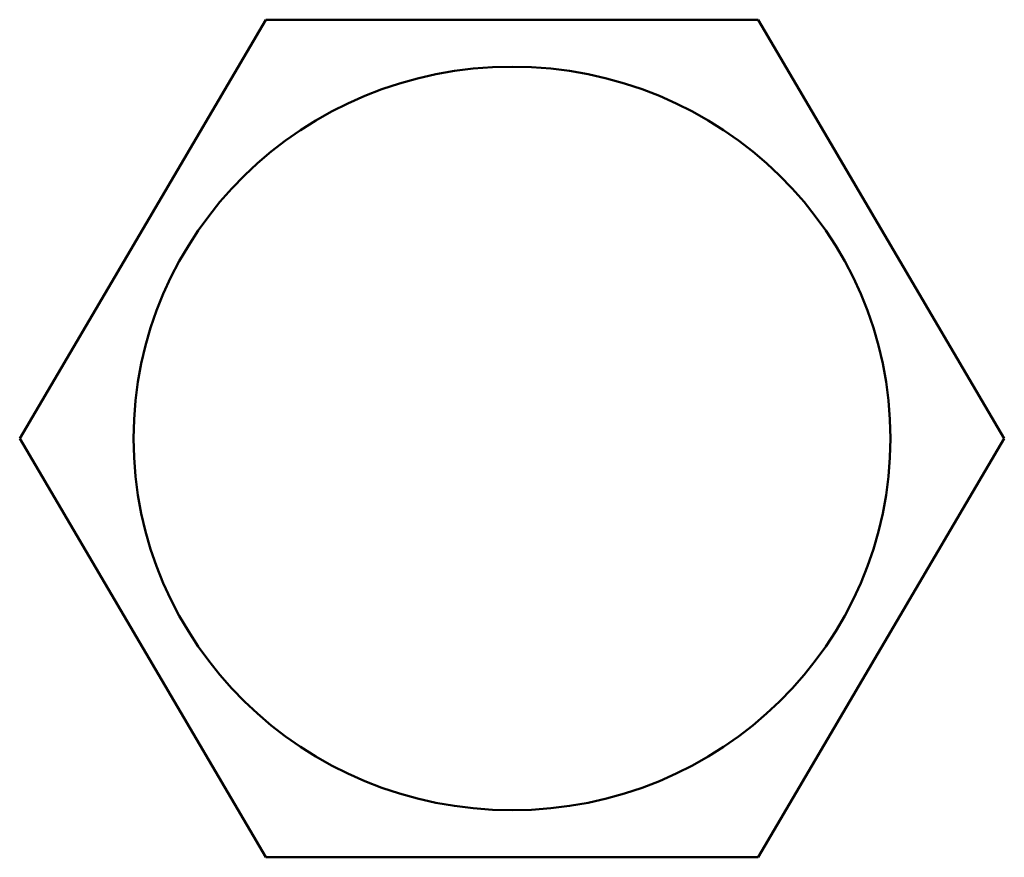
# Model space of a CAD drawing. Header units: inches. Extents: x 23.7 to 69.9, y 6 to 64.2.
# Tile 149 of 158: x 63.835 to 64.051, y 49.27 to 49.453. Entities that reach past the tile are written whole.
import ezdxf

# ---------------------------------------------------------------- set-up
doc = ezdxf.new("R2010")
doc.units = ezdxf.units.IN
doc.header["$MEASUREMENT"] = 0
doc.layers.add('Visible (ANSI)', color=7, linetype='Continuous', lineweight=50)

msp = doc.modelspace()

# ---------------------------------------------------------------- linework, layer by layer
at = {"layer": 'Visible (ANSI)'}
for p, q in [((63.83464, 49.36158), (63.88862, 49.45337)), ((63.88862, 49.45337), (63.99659, 49.45337)), ((63.99659, 49.45337), (64.05057, 49.36158)), ((63.83464, 49.36158), (63.88862, 49.26978)), ((64.05057, 49.36158), (63.99659, 49.26978)), ((63.99659, 49.26978), (63.88862, 49.26978))]:
    msp.add_line(p, q, dxfattribs=at)
msp.add_ellipse((63.94261, 49.36158), major_axis=(0.083, 0), ratio=0.981793, dxfattribs=at)

doc.saveas('drawing.dxf')
